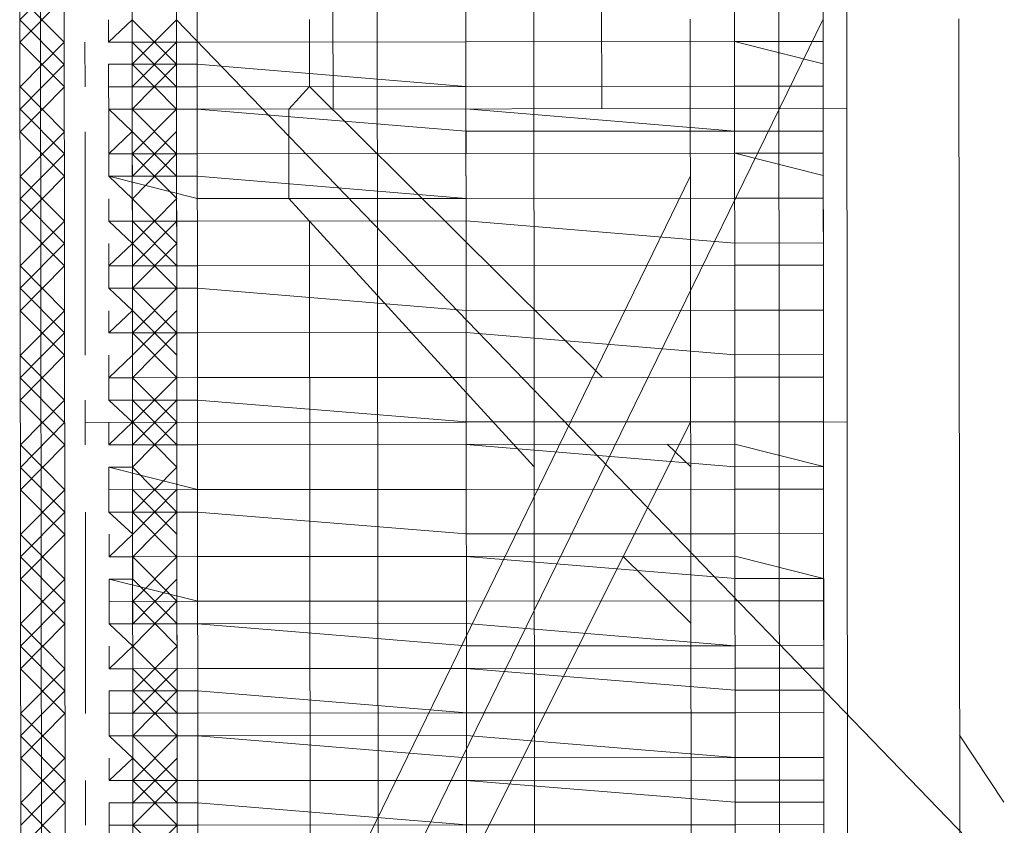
# Model space of a CAD drawing. Header units: inches. Extents: x -5850 to 5646, y 8947 to 13007.
# Tile 114 of 256: x -3949 to -3931, y 10573 to 10588. Entities that reach past the tile are written whole.
import ezdxf

# ---------------------------------------------------------------- set-up
doc = ezdxf.new("R2010")
doc.units = ezdxf.units.IN
doc.header["$MEASUREMENT"] = 0
doc.layers.add('at_Entity', color=7, linetype='Continuous')

msp = doc.modelspace()

# ---------------------------------------------------------------- linework, layer by layer
at = {"layer": 'at_Entity', "color": 7, "lineweight": 20}
for p, q in [((-3946.06, 10561.219), (-3946.745, 11328.294)), ((-3949.062, 10612.748), (-3949.04, 10587.827)), ((-3949.411, 10566.285), (-3949.436, 10594.162)), ((-3946.455, 10566.288), (-3946.48, 10594.164)), ((-3946.065, 10566.288), (-3946.09, 10594.164)), ((-3942.663, 10566.291), (-3942.688, 10594.168)), ((-3939.708, 10566.294), (-3939.733, 10594.17)), ((-3935.916, 10566.297), (-3935.941, 10594.174)), ((-3948.575, 10567.552), (-3948.598, 10593.32)), ((-3947.316, 10593.321), (-3947.293, 10567.553)), ((-3935.08, 10567.564), (-3935.103, 10593.332)), ((-3933.821, 10593.333), (-3933.798, 10567.565)), ((-3948.575, 10567.552), (-3948.598, 10592.896)), ((-3947.293, 10567.553), (-3947.315, 10592.898)), ((-3946.085, 10589.096), (-3946.064, 10565.44)), ((-3943.52, 10589.098), (-3943.517, 10586.142)), ((-3938.446, 10589.102), (-3938.443, 10586.147)), ((-3935.936, 10589.105), (-3935.915, 10565.449)), ((-3949.04, 10587.827), (-3948.995, 10537.985)), ((-3947.757, 10587.404), (-3947.311, 10587.829)), ((-3947.757, 10587.404), (-3947.757, 10587.828)), ((-3946.43, 10537.987), (-3946.474, 10587.829)), ((-3946.474, 10587.829), (-3922.418, 10562.93)), ((-3934.262, 10587.84), (-3946.452, 10562.908)), ((-3943.964, 10586.566), (-3943.965, 10587.832)), ((-3936.771, 10587.838), (-3936.727, 10537.996)), ((-3934.218, 10537.998), (-3934.262, 10587.84)), ((-3934.262, 10587.84), (-3934.262, 10587.416)), ((-3931.652, 10538.001), (-3931.697, 10587.843)), ((-3947.757, 10587.404), (-3946.084, 10587.406)), ((-3946.084, 10587.406), (-3947.757, 10587.404)), ((-3947.31, 10587.405), (-3947.757, 10587.404)), ((-3947.31, 10586.987), (-3947.31, 10587.405)), ((-3946.084, 10587.406), (-3941.009, 10587.41)), ((-3941.009, 10587.41), (-3946.084, 10587.406)), ((-3941.009, 10587.41), (-3935.935, 10587.415)), ((-3935.935, 10587.415), (-3941.009, 10587.41)), ((-3934.262, 10587.416), (-3935.935, 10587.415)), ((-3935.935, 10587.415), (-3934.261, 10586.998)), ((-3934.261, 10586.998), (-3934.262, 10587.416)), ((-3934.261, 10586.574), (-3934.261, 10586.998)), ((-3934.261, 10586.998), (-3934.261, 10586.574)), ((-3947.756, 10586.986), (-3946.083, 10586.988)), ((-3947.756, 10586.986), (-3947.31, 10586.987)), ((-3947.756, 10586.986), (-3947.756, 10586.562)), ((-3946.083, 10586.988), (-3941.008, 10586.568)), ((-3947.756, 10586.562), (-3946.083, 10586.564)), ((-3947.31, 10586.563), (-3947.756, 10586.562)), ((-3947.755, 10586.139), (-3947.756, 10586.562)), ((-3947.309, 10586.139), (-3947.31, 10586.563)), ((-3941.008, 10586.568), (-3946.083, 10586.564)), ((-3944.354, 10586.142), (-3943.964, 10586.566)), ((-3943.964, 10586.566), (-3938.438, 10581.078)), ((-3941.008, 10586.568), (-3935.934, 10586.573)), ((-3935.934, 10586.573), (-3941.008, 10586.568)), ((-3935.934, 10586.573), (-3934.261, 10586.574)), ((-3934.261, 10586.574), (-3935.934, 10586.573)), ((-3934.261, 10586.574), (-3934.26, 10585.727)), ((-3947.755, 10586.139), (-3946.473, 10586.14)), ((-3947.755, 10586.139), (-3946.083, 10586.14)), ((-3946.083, 10586.14), (-3947.755, 10586.139)), ((-3947.755, 10586.139), (-3947.754, 10584.873)), ((-3947.755, 10586.139), (-3947.309, 10586.139)), ((-3947.309, 10585.715), (-3947.755, 10586.139)), ((-3933.814, 10586.151), (-3946.473, 10586.14)), ((-3941.008, 10586.145), (-3946.083, 10586.14)), ((-3946.083, 10586.14), (-3941.008, 10585.721)), ((-3944.352, 10584.452), (-3944.354, 10586.142)), ((-3941.008, 10586.145), (-3935.933, 10585.725)), ((-3934.261, 10586.151), (-3934.259, 10584.885)), ((-3934.26, 10585.727), (-3934.261, 10586.151)), ((-3947.755, 10585.297), (-3947.755, 10585.715)), ((-3947.755, 10585.297), (-3947.309, 10585.715)), ((-3935.933, 10585.725), (-3941.008, 10585.721)), ((-3935.933, 10585.725), (-3934.26, 10585.727)), ((-3934.26, 10585.727), (-3935.933, 10585.725)), ((-3934.26, 10585.727), (-3934.26, 10585.309)), ((-3947.755, 10585.297), (-3946.082, 10585.298)), ((-3946.082, 10585.298), (-3947.755, 10585.297)), ((-3947.754, 10584.873), (-3947.755, 10585.297)), ((-3947.309, 10585.297), (-3947.755, 10585.297)), ((-3947.308, 10584.873), (-3947.309, 10585.297)), ((-3946.082, 10585.298), (-3941.007, 10585.303)), ((-3941.007, 10585.303), (-3946.082, 10585.298)), ((-3941.007, 10585.303), (-3935.933, 10585.307)), ((-3935.933, 10585.307), (-3941.007, 10585.303)), ((-3934.26, 10585.309), (-3935.933, 10585.307)), ((-3935.933, 10585.307), (-3934.259, 10584.885)), ((-3934.259, 10584.885), (-3934.26, 10585.309)), ((-3946.081, 10584.874), (-3947.754, 10584.873)), ((-3947.754, 10584.873), (-3946.081, 10584.45)), ((-3947.754, 10584.873), (-3947.308, 10584.873)), ((-3947.308, 10584.449), (-3947.754, 10584.873)), ((-3946.081, 10584.874), (-3941.007, 10584.455)), ((-3936.769, 10584.883), (-3945.619, 10566.712)), ((-3934.259, 10584.461), (-3934.259, 10584.885)), ((-3934.259, 10584.885), (-3934.259, 10584.461)), ((-3947.754, 10584.025), (-3947.754, 10584.449)), ((-3947.307, 10584.025), (-3947.308, 10584.449)), ((-3941.007, 10584.455), (-3946.081, 10584.45)), ((-3943.962, 10584.028), (-3944.352, 10584.452)), ((-3941.007, 10584.455), (-3935.932, 10584.459)), ((-3935.932, 10584.459), (-3941.007, 10584.455)), ((-3935.932, 10584.459), (-3934.259, 10584.461)), ((-3934.259, 10584.461), (-3935.932, 10584.459)), ((-3934.259, 10584.461), (-3934.258, 10583.613)), ((-3947.754, 10584.025), (-3946.081, 10584.027)), ((-3946.081, 10584.027), (-3947.754, 10584.025)), ((-3947.754, 10584.025), (-3947.307, 10584.025)), ((-3947.307, 10583.602), (-3947.754, 10584.025)), ((-3946.081, 10584.027), (-3941.006, 10584.031)), ((-3941.006, 10584.031), (-3946.081, 10584.027)), ((-3943.95, 10570.511), (-3943.962, 10584.028)), ((-3943.962, 10584.028), (-3939.719, 10579.387)), ((-3941.006, 10584.031), (-3935.931, 10583.612)), ((-3935.931, 10583.612), (-3941.006, 10584.031)), ((-3934.258, 10583.613), (-3934.259, 10584.037)), ((-3947.753, 10583.183), (-3947.307, 10583.602)), ((-3947.753, 10583.183), (-3947.753, 10583.601)), ((-3935.931, 10583.612), (-3934.258, 10583.613)), ((-3934.258, 10583.613), (-3935.931, 10583.612)), ((-3934.258, 10583.195), (-3934.258, 10583.613)), ((-3934.258, 10583.613), (-3934.258, 10583.195)), ((-3947.753, 10583.183), (-3946.08, 10583.185)), ((-3946.08, 10583.185), (-3947.753, 10583.183)), ((-3947.752, 10582.759), (-3947.753, 10583.183)), ((-3947.307, 10583.183), (-3947.753, 10583.183)), ((-3947.306, 10582.76), (-3947.307, 10583.183)), ((-3946.08, 10583.185), (-3941.005, 10583.189)), ((-3946.08, 10583.185), (-3941.005, 10583.189)), ((-3941.005, 10583.189), (-3935.931, 10583.194)), ((-3935.931, 10583.194), (-3941.005, 10583.189)), ((-3935.931, 10583.194), (-3934.258, 10583.195)), ((-3934.258, 10583.195), (-3935.931, 10583.194)), ((-3934.258, 10583.195), (-3934.257, 10582.347)), ((-3947.752, 10582.759), (-3946.08, 10582.761)), ((-3946.08, 10582.761), (-3947.752, 10582.759)), ((-3947.752, 10582.759), (-3947.306, 10582.76)), ((-3947.306, 10582.336), (-3947.752, 10582.759)), ((-3946.08, 10582.761), (-3941.005, 10582.341)), ((-3941.005, 10582.341), (-3946.08, 10582.761)), ((-3934.257, 10582.347), (-3934.258, 10582.771)), ((-3941.005, 10582.341), (-3935.93, 10582.346)), ((-3935.93, 10582.346), (-3941.005, 10582.341)), ((-3935.93, 10582.346), (-3934.257, 10582.347)), ((-3934.257, 10582.347), (-3935.93, 10582.346)), ((-3934.257, 10582.347), (-3934.256, 10581.505)), ((-3947.752, 10581.917), (-3947.306, 10582.336)), ((-3947.752, 10581.917), (-3947.752, 10582.335)), ((-3947.752, 10581.917), (-3946.079, 10581.919)), ((-3946.079, 10581.919), (-3947.752, 10581.917)), ((-3947.306, 10581.918), (-3947.752, 10581.917)), ((-3947.305, 10581.494), (-3947.306, 10581.918)), ((-3946.079, 10581.919), (-3941.004, 10581.923)), ((-3941.004, 10581.923), (-3946.079, 10581.919)), ((-3941.004, 10581.923), (-3935.929, 10581.504)), ((-3935.929, 10581.504), (-3941.004, 10581.923)), ((-3934.256, 10581.505), (-3934.257, 10581.929)), ((-3947.751, 10581.07), (-3947.305, 10581.494)), ((-3947.751, 10581.07), (-3947.751, 10581.493)), ((-3935.929, 10581.504), (-3934.256, 10581.505)), ((-3934.256, 10581.505), (-3935.929, 10581.504)), ((-3934.256, 10581.082), (-3934.256, 10581.505)), ((-3934.256, 10581.505), (-3934.256, 10581.082)), ((-3947.751, 10581.07), (-3946.078, 10581.071)), ((-3946.078, 10581.071), (-3947.751, 10581.07)), ((-3947.751, 10580.646), (-3947.751, 10581.07)), ((-3947.305, 10581.07), (-3947.751, 10581.07)), ((-3947.304, 10580.646), (-3947.305, 10581.07)), ((-3946.078, 10581.071), (-3941.003, 10581.076)), ((-3946.078, 10581.071), (-3941.003, 10581.076)), ((-3941.003, 10581.076), (-3935.929, 10581.08)), ((-3935.929, 10581.08), (-3941.003, 10581.076)), ((-3935.929, 10581.08), (-3934.256, 10581.082)), ((-3934.256, 10581.082), (-3935.929, 10581.08)), ((-3934.256, 10581.082), (-3934.255, 10580.24)), ((-3947.751, 10580.646), (-3946.078, 10580.647)), ((-3946.078, 10580.647), (-3947.751, 10580.646)), ((-3947.751, 10580.646), (-3947.304, 10580.646)), ((-3947.304, 10580.228), (-3947.751, 10580.646)), ((-3946.078, 10580.647), (-3941.003, 10580.234)), ((-3946.078, 10580.647), (-3941.003, 10580.234)), ((-3934.255, 10580.24), (-3934.256, 10580.658)), ((-3947.75, 10579.804), (-3947.75, 10580.228)), ((-3947.75, 10579.804), (-3947.304, 10580.228)), ((-3936.765, 10580.237), (-3943.945, 10565.866)), ((-3941.003, 10580.234), (-3935.928, 10580.238)), ((-3935.928, 10580.238), (-3941.003, 10580.234)), ((-3935.928, 10580.238), (-3934.255, 10580.24)), ((-3934.255, 10580.24), (-3935.928, 10580.238)), ((-3934.255, 10580.24), (-3934.255, 10579.392)), ((-3947.75, 10579.804), (-3946.077, 10579.805)), ((-3946.077, 10579.805), (-3947.75, 10579.804)), ((-3947.304, 10579.804), (-3947.75, 10579.804)), ((-3947.303, 10579.38), (-3947.304, 10579.804)), ((-3946.077, 10579.805), (-3941.002, 10579.81)), ((-3941.002, 10579.81), (-3946.077, 10579.805)), ((-3935.928, 10579.814), (-3941.002, 10579.81)), ((-3941.002, 10579.81), (-3935.927, 10579.39)), ((-3937.21, 10579.813), (-3936.764, 10579.39)), ((-3935.928, 10579.814), (-3934.255, 10579.392)), ((-3934.255, 10579.392), (-3934.255, 10579.816)), ((-3947.749, 10579.38), (-3946.076, 10578.958)), ((-3947.749, 10579.38), (-3947.749, 10578.956)), ((-3947.749, 10579.38), (-3947.303, 10579.38)), ((-3934.255, 10579.392), (-3935.927, 10579.39)), ((-3934.254, 10578.968), (-3934.255, 10579.392)), ((-3934.255, 10579.392), (-3934.254, 10578.968)), ((-3941.002, 10578.962), (-3947.749, 10578.956)), ((-3947.303, 10578.957), (-3947.749, 10578.956)), ((-3947.749, 10578.532), (-3947.749, 10578.956)), ((-3947.303, 10578.533), (-3947.303, 10578.957)), ((-3946.076, 10578.958), (-3941.002, 10578.962)), ((-3941.002, 10578.962), (-3935.927, 10578.967)), ((-3941.002, 10578.962), (-3935.927, 10578.967)), ((-3935.927, 10578.967), (-3934.254, 10578.968)), ((-3934.254, 10578.968), (-3935.927, 10578.967)), ((-3934.254, 10578.968), (-3934.253, 10578.126)), ((-3947.749, 10578.532), (-3946.076, 10578.534)), ((-3946.076, 10578.534), (-3947.749, 10578.532)), ((-3947.749, 10578.532), (-3947.303, 10578.533)), ((-3947.302, 10578.114), (-3947.749, 10578.532)), ((-3946.076, 10578.534), (-3941.001, 10578.12)), ((-3946.076, 10578.534), (-3941.001, 10578.12)), ((-3934.253, 10578.126), (-3934.254, 10578.544)), ((-3947.748, 10577.69), (-3947.748, 10578.114)), ((-3947.748, 10577.69), (-3947.302, 10578.114)), ((-3941.001, 10578.12), (-3935.926, 10578.125)), ((-3935.926, 10578.125), (-3941.001, 10578.12)), ((-3935.926, 10578.125), (-3934.253, 10578.126)), ((-3934.253, 10578.126), (-3935.926, 10578.125)), ((-3934.253, 10578.126), (-3934.253, 10577.279)), ((-3946.075, 10577.692), (-3941, 10577.696)), ((-3946.075, 10577.692), (-3941, 10577.696)), ((-3935.926, 10577.701), (-3941, 10577.696)), ((-3941, 10577.696), (-3935.926, 10577.277)), ((-3938.045, 10577.699), (-3936.761, 10576.434)), ((-3935.926, 10577.701), (-3934.253, 10577.279)), ((-3934.253, 10577.279), (-3934.253, 10577.702)), ((-3947.748, 10577.69), (-3946.075, 10577.692)), ((-3946.075, 10577.692), (-3947.748, 10577.69)), ((-3947.302, 10577.691), (-3947.748, 10577.69)), ((-3947.301, 10577.267), (-3947.302, 10577.691)), ((-3947.748, 10577.266), (-3947.301, 10577.267)), ((-3947.748, 10577.266), (-3946.074, 10576.85)), ((-3947.748, 10577.266), (-3947.747, 10576.848)), ((-3934.253, 10577.279), (-3935.926, 10577.277)), ((-3934.252, 10576.86), (-3934.253, 10577.279)), ((-3934.253, 10577.279), (-3934.252, 10576.86)), ((-3946.074, 10576.85), (-3947.747, 10576.848)), ((-3947.301, 10576.849), (-3947.747, 10576.848)), ((-3947.747, 10576.424), (-3947.747, 10576.848)), ((-3947.301, 10576.425), (-3947.301, 10576.849)), ((-3946.074, 10576.85), (-3941, 10576.854)), ((-3946.074, 10576.85), (-3941, 10576.854)), ((-3941, 10576.854), (-3935.925, 10576.859)), ((-3935.925, 10576.859), (-3941, 10576.854)), ((-3935.925, 10576.859), (-3934.252, 10576.86)), ((-3934.252, 10576.86), (-3935.925, 10576.859)), ((-3934.252, 10576.86), (-3934.252, 10576.013)), ((-3947.747, 10576.424), (-3946.074, 10576.426)), ((-3946.074, 10576.426), (-3947.747, 10576.424)), ((-3947.747, 10576.424), (-3947.301, 10576.425)), ((-3947.3, 10576.001), (-3947.747, 10576.424)), ((-3940.999, 10576.43), (-3946.074, 10576.426)), ((-3946.074, 10576.426), (-3940.999, 10576.007)), ((-3940.999, 10576.43), (-3935.924, 10576.011)), ((-3934.252, 10576.013), (-3934.252, 10576.436)), ((-3947.746, 10575.577), (-3947.746, 10576.001)), ((-3947.746, 10575.577), (-3947.3, 10576.001)), ((-3935.924, 10576.011), (-3940.999, 10576.007)), ((-3935.924, 10576.011), (-3934.252, 10576.013)), ((-3934.252, 10576.013), (-3935.924, 10576.011)), ((-3934.252, 10576.013), (-3934.251, 10575.589)), ((-3947.746, 10575.577), (-3946.073, 10575.578)), ((-3946.073, 10575.578), (-3947.746, 10575.577)), ((-3947.3, 10575.577), (-3947.746, 10575.577)), ((-3947.3, 10575.159), (-3947.3, 10575.577)), ((-3946.073, 10575.578), (-3940.999, 10575.583)), ((-3946.073, 10575.578), (-3940.999, 10575.583)), ((-3935.924, 10575.587), (-3940.999, 10575.583)), ((-3940.999, 10575.583), (-3935.924, 10575.169)), ((-3935.924, 10575.587), (-3934.251, 10575.589)), ((-3934.251, 10575.171), (-3934.251, 10575.589)), ((-3947.746, 10575.159), (-3946.073, 10575.16)), ((-3947.746, 10575.159), (-3947.745, 10574.735)), ((-3947.746, 10575.159), (-3947.3, 10575.159)), ((-3946.073, 10575.16), (-3940.998, 10574.741)), ((-3935.924, 10575.169), (-3934.251, 10575.171)), ((-3934.25, 10574.747), (-3934.251, 10575.171)), ((-3934.251, 10575.171), (-3934.25, 10574.747)), ((-3947.745, 10574.735), (-3946.072, 10574.736)), ((-3947.745, 10574.311), (-3947.745, 10574.735)), ((-3947.299, 10574.735), (-3947.745, 10574.735)), ((-3947.299, 10574.311), (-3947.299, 10574.735)), ((-3940.998, 10574.741), (-3946.072, 10574.736)), ((-3940.998, 10574.741), (-3935.923, 10574.745)), ((-3935.923, 10574.745), (-3940.998, 10574.741)), ((-3935.923, 10574.745), (-3934.25, 10574.747)), ((-3934.25, 10574.747), (-3935.923, 10574.745)), ((-3934.25, 10574.747), (-3934.25, 10573.899)), ((-3947.745, 10574.311), (-3946.072, 10574.312)), ((-3946.072, 10574.312), (-3947.745, 10574.311)), ((-3947.745, 10574.311), (-3947.299, 10574.311)), ((-3947.298, 10573.888), (-3947.745, 10574.311)), ((-3940.997, 10574.317), (-3946.072, 10574.312)), ((-3946.072, 10574.312), (-3940.997, 10573.893)), ((-3940.997, 10574.317), (-3935.923, 10573.898)), ((-3934.25, 10573.899), (-3934.25, 10574.323)), ((-3931.685, 10574.325), (-3930.847, 10573.06)), ((-3947.744, 10573.463), (-3947.745, 10573.887)), ((-3947.744, 10573.463), (-3947.298, 10573.888)), ((-3935.923, 10573.898), (-3940.997, 10573.893)), ((-3935.923, 10573.898), (-3934.25, 10573.899)), ((-3934.25, 10573.899), (-3935.923, 10573.898)), ((-3934.25, 10573.899), (-3934.249, 10573.475)), ((-3947.744, 10573.463), (-3946.071, 10573.465)), ((-3946.071, 10573.465), (-3947.744, 10573.463)), ((-3947.298, 10573.464), (-3947.744, 10573.463)), ((-3947.298, 10573.046), (-3947.298, 10573.464)), ((-3946.071, 10573.465), (-3940.997, 10573.469)), ((-3946.071, 10573.465), (-3940.997, 10573.469)), ((-3935.922, 10573.474), (-3940.997, 10573.469)), ((-3940.997, 10573.469), (-3935.922, 10573.056)), ((-3935.922, 10573.474), (-3934.249, 10573.475)), ((-3934.249, 10573.057), (-3934.249, 10573.475)), ((-3935.922, 10573.056), (-3934.249, 10573.057)), ((-3934.248, 10572.633), (-3934.249, 10573.057)), ((-3934.249, 10573.057), (-3934.248, 10572.633)), ((-3947.744, 10573.045), (-3946.071, 10573.047)), ((-3947.744, 10573.045), (-3947.298, 10573.046)), ((-3947.744, 10573.045), (-3947.743, 10572.621)), ((-3946.071, 10573.047), (-3940.996, 10572.627)), ((-3947.743, 10572.621), (-3946.07, 10572.623)), ((-3947.297, 10572.622), (-3947.743, 10572.621)), ((-3947.743, 10572.197), (-3947.743, 10572.621)), ((-3947.297, 10572.198), (-3947.297, 10572.622)), ((-3946.07, 10572.623), (-3940.996, 10572.627)), ((-3940.996, 10572.627), (-3935.921, 10572.632)), ((-3935.921, 10572.632), (-3940.996, 10572.627)), ((-3935.921, 10572.632), (-3934.248, 10572.633)), ((-3934.248, 10572.633), (-3935.921, 10572.632)), ((-3934.248, 10572.633), (-3934.248, 10571.791))]:
    msp.add_line(p, q, dxfattribs=at)
at = {"layer": 'at_Entity', "color": 3, "lineweight": 20}
for p, q in [((-3941.013, 10591.214), (-3941.009, 10586.992)), ((-3949.43, 10587.827), (-3948.594, 10588.669)), ((-3949.43, 10588.251), (-3948.593, 10587.404)), ((-3949.43, 10587.403), (-3948.594, 10588.251)), ((-3934.262, 10588.264), (-3934.262, 10587.416)), ((-3949.43, 10587.827), (-3948.593, 10586.985)), ((-3947.311, 10587.829), (-3946.474, 10586.987)), ((-3947.31, 10586.987), (-3946.474, 10587.829)), ((-3941.009, 10587.41), (-3941.01, 10587.834)), ((-3941.01, 10587.834), (-3941.008, 10586.145)), ((-3949.43, 10587.403), (-3948.592, 10586.562)), ((-3949.429, 10586.561), (-3948.593, 10587.404)), ((-3948.202, 10586.562), (-3948.203, 10587.404)), ((-3947.31, 10586.563), (-3946.474, 10587.406)), ((-3947.31, 10587.405), (-3946.473, 10586.563)), ((-3949.428, 10586.137), (-3948.593, 10586.985)), ((-3947.31, 10586.987), (-3946.473, 10586.14)), ((-3947.309, 10586.139), (-3946.474, 10586.987)), ((-3949.429, 10586.561), (-3948.592, 10585.714)), ((-3949.428, 10585.713), (-3948.592, 10586.562)), ((-3949.428, 10586.137), (-3948.591, 10585.296)), ((-3947.309, 10585.297), (-3946.473, 10586.14)), ((-3947.309, 10586.139), (-3946.472, 10585.298)), ((-3941.008, 10586.145), (-3941.008, 10585.721)), ((-3941.008, 10586.145), (-3941.007, 10585.303)), ((-3941.008, 10585.721), (-3941.008, 10586.145)), ((-3934.261, 10586.151), (-3934.257, 10582.347)), ((-3949.428, 10585.713), (-3948.591, 10584.872)), ((-3949.427, 10584.871), (-3948.592, 10585.714)), ((-3948.197, 10581.493), (-3948.201, 10585.714)), ((-3947.309, 10585.715), (-3946.472, 10584.874)), ((-3947.308, 10584.873), (-3946.473, 10585.716)), ((-3941.006, 10584.031), (-3941.008, 10585.721)), ((-3949.427, 10584.447), (-3948.591, 10585.296)), ((-3947.309, 10585.297), (-3946.471, 10584.45)), ((-3947.308, 10584.449), (-3946.472, 10585.298)), ((-3949.427, 10584.024), (-3948.591, 10584.872)), ((-3949.427, 10584.871), (-3948.59, 10584.024)), ((-3941.007, 10584.455), (-3941.007, 10584.879)), ((-3949.427, 10584.447), (-3948.59, 10583.601)), ((-3947.308, 10584.449), (-3946.471, 10583.602)), ((-3947.307, 10583.602), (-3946.471, 10584.45)), ((-3949.427, 10584.024), (-3948.589, 10583.182)), ((-3949.426, 10583.182), (-3948.59, 10584.024)), ((-3947.307, 10583.183), (-3946.471, 10584.026)), ((-3947.307, 10584.025), (-3946.47, 10583.184)), ((-3941.006, 10584.031), (-3941.005, 10583.189)), ((-3941.006, 10584.031), (-3941.006, 10583.607)), ((-3941.006, 10584.031), (-3941.003, 10580.234)), ((-3949.425, 10582.758), (-3948.59, 10583.601)), ((-3947.307, 10583.602), (-3946.47, 10582.76)), ((-3947.306, 10582.76), (-3946.471, 10583.602)), ((-3941.005, 10583.189), (-3941.006, 10583.607)), ((-3941.006, 10583.607), (-3941.005, 10583.189)), ((-3949.426, 10583.182), (-3948.589, 10582.335)), ((-3949.425, 10582.334), (-3948.589, 10583.182)), ((-3941.005, 10583.189), (-3941.004, 10581.923)), ((-3949.425, 10582.758), (-3948.588, 10581.916)), ((-3947.306, 10581.918), (-3946.47, 10582.76)), ((-3947.306, 10582.76), (-3946.469, 10581.918)), ((-3941.005, 10582.341), (-3941.005, 10582.765)), ((-3949.425, 10582.334), (-3948.588, 10581.493)), ((-3949.424, 10581.492), (-3948.589, 10582.335)), ((-3947.306, 10582.336), (-3946.469, 10581.495)), ((-3947.305, 10581.494), (-3946.47, 10582.337)), ((-3941.004, 10581.923), (-3941.005, 10582.341)), ((-3949.424, 10581.068), (-3948.588, 10581.916)), ((-3947.306, 10581.918), (-3946.468, 10581.071)), ((-3947.305, 10581.07), (-3946.469, 10581.918)), ((-3941.004, 10581.923), (-3941.003, 10581.076)), ((-3949.424, 10580.644), (-3948.588, 10581.493)), ((-3949.424, 10581.492), (-3948.587, 10580.645)), ((-3941.003, 10581.076), (-3941.004, 10581.499)), ((-3941.003, 10581.076), (-3941.004, 10581.499)), ((-3934.256, 10581.505), (-3934.255, 10580.24)), ((-3949.424, 10581.068), (-3948.587, 10580.227)), ((-3947.305, 10581.07), (-3946.468, 10580.229)), ((-3947.304, 10580.228), (-3946.468, 10581.071)), ((-3941.002, 10578.962), (-3941.003, 10581.076)), ((-3949.424, 10580.644), (-3948.586, 10579.803)), ((-3949.423, 10579.802), (-3948.587, 10580.645)), ((-3948.196, 10579.803), (-3948.197, 10580.645)), ((-3947.304, 10579.804), (-3946.468, 10580.647)), ((-3947.304, 10580.646), (-3946.467, 10579.805)), ((-3941.003, 10580.234), (-3941.003, 10580.652)), ((-3949.422, 10579.378), (-3948.587, 10580.227)), ((-3933.809, 10580.24), (-3948.196, 10580.227)), ((-3947.304, 10580.228), (-3946.467, 10579.381)), ((-3947.303, 10579.38), (-3946.468, 10580.229)), ((-3941.002, 10579.81), (-3941.003, 10580.234)), ((-3949.423, 10579.802), (-3948.586, 10578.955)), ((-3949.422, 10578.955), (-3948.586, 10579.803)), ((-3949.422, 10579.378), (-3948.585, 10578.532)), ((-3947.303, 10578.533), (-3946.467, 10579.381)), ((-3947.303, 10579.38), (-3946.466, 10578.533)), ((-3934.255, 10579.392), (-3934.251, 10575.171)), ((-3949.422, 10578.955), (-3948.585, 10578.113)), ((-3949.421, 10578.113), (-3948.586, 10578.955)), ((-3947.303, 10578.957), (-3946.466, 10578.115)), ((-3947.302, 10578.114), (-3946.466, 10578.957)), ((-3941.002, 10578.962), (-3941.001, 10578.12)), ((-3941.002, 10578.962), (-3941.001, 10578.12)), ((-3949.421, 10577.689), (-3948.585, 10578.532)), ((-3948.191, 10574.734), (-3948.195, 10578.532)), ((-3947.303, 10578.533), (-3946.465, 10577.691)), ((-3947.302, 10577.691), (-3946.466, 10578.533)), ((-3941.001, 10578.12), (-3941.001, 10578.538)), ((-3941.001, 10578.12), (-3941.001, 10578.538)), ((-3949.421, 10578.113), (-3948.584, 10577.266)), ((-3949.42, 10577.265), (-3948.585, 10578.113)), ((-3941.001, 10578.12), (-3941, 10577.696)), ((-3941, 10577.696), (-3941.001, 10578.12)), ((-3941.001, 10578.12), (-3941, 10577.696)), ((-3941, 10577.696), (-3941, 10576.854)), ((-3949.421, 10577.689), (-3948.584, 10576.847)), ((-3947.302, 10577.691), (-3946.465, 10576.849)), ((-3947.301, 10576.849), (-3946.465, 10577.691)), ((-3949.42, 10576.423), (-3948.584, 10577.266)), ((-3949.42, 10577.265), (-3948.583, 10576.424)), ((-3947.301, 10576.425), (-3946.465, 10577.268)), ((-3947.301, 10577.267), (-3946.464, 10576.426)), ((-3941, 10577.272), (-3940.996, 10573.051)), ((-3941, 10576.854), (-3941, 10577.272)), ((-3949.419, 10575.999), (-3948.584, 10576.847)), ((-3947.301, 10576.849), (-3946.464, 10576.002)), ((-3947.3, 10576.001), (-3946.465, 10576.849)), ((-3941, 10576.854), (-3940.999, 10576.43)), ((-3949.42, 10576.423), (-3948.583, 10575.576)), ((-3949.419, 10575.575), (-3948.583, 10576.424)), ((-3940.999, 10576.43), (-3940.999, 10576.007)), ((-3949.419, 10575.999), (-3948.582, 10575.158)), ((-3947.3, 10575.159), (-3946.464, 10576.002)), ((-3947.3, 10576.001), (-3946.463, 10575.16)), ((-3940.999, 10576.007), (-3940.999, 10575.583)), ((-3940.999, 10575.583), (-3940.999, 10576.007)), ((-3949.419, 10575.575), (-3948.582, 10574.734)), ((-3949.418, 10574.733), (-3948.583, 10575.576)), ((-3947.3, 10575.577), (-3946.463, 10574.736)), ((-3947.299, 10574.735), (-3946.463, 10575.578)), ((-3940.999, 10575.583), (-3940.998, 10575.165)), ((-3949.418, 10574.309), (-3948.582, 10575.158)), ((-3947.3, 10575.159), (-3946.462, 10574.312)), ((-3947.299, 10574.311), (-3946.463, 10575.16)), ((-3940.998, 10574.741), (-3940.998, 10575.165)), ((-3940.997, 10574.317), (-3940.998, 10575.165)), ((-3949.418, 10574.733), (-3948.581, 10573.886)), ((-3949.417, 10573.886), (-3948.582, 10574.734)), ((-3949.418, 10574.309), (-3948.581, 10573.463)), ((-3947.299, 10574.311), (-3946.462, 10573.464)), ((-3947.298, 10573.464), (-3946.462, 10574.312)), ((-3940.997, 10574.317), (-3940.997, 10573.893)), ((-3934.25, 10574.323), (-3934.249, 10573.475)), ((-3949.417, 10573.886), (-3948.58, 10573.044)), ((-3949.417, 10573.044), (-3948.581, 10573.886)), ((-3947.298, 10573.046), (-3946.462, 10573.888)), ((-3947.298, 10573.888), (-3946.461, 10573.046)), ((-3940.997, 10573.893), (-3940.997, 10573.469)), ((-3949.416, 10572.62), (-3948.581, 10573.463)), ((-3948.19, 10572.621), (-3948.19, 10573.463)), ((-3947.298, 10573.464), (-3946.461, 10572.622)), ((-3947.297, 10572.622), (-3946.462, 10573.464)), ((-3940.997, 10573.469), (-3940.996, 10572.627)), ((-3940.997, 10573.469), (-3940.996, 10573.051)), ((-3940.996, 10572.627), (-3940.996, 10573.051)), ((-3940.996, 10573.051), (-3940.996, 10572.627)), ((-3949.417, 10573.044), (-3948.579, 10572.197)), ((-3949.416, 10572.196), (-3948.58, 10573.044)), ((-3947.297, 10571.78), (-3946.461, 10572.622)), ((-3947.297, 10572.622), (-3946.46, 10571.78)), ((-3940.996, 10572.627), (-3940.996, 10572.204))]:
    msp.add_line(p, q, dxfattribs=at)

doc.saveas('drawing.dxf')
